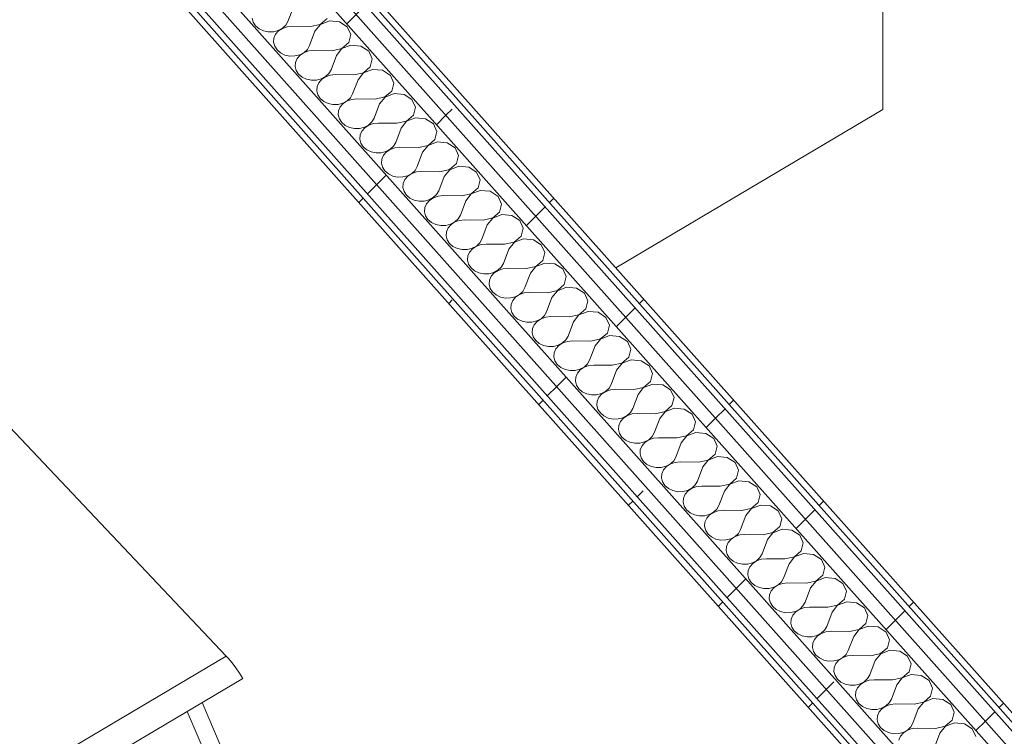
# Model space of a CAD drawing. Header units: millimetres. Extents: x -36631 to 27388, y -24993 to 6945.
# Tile 114 of 256: x -3404 to -2455, y -15542 to -14851. Entities that reach past the tile are written whole.
import ezdxf

# ---------------------------------------------------------------- set-up
doc = ezdxf.new("R2010")
doc.units = ezdxf.units.MM
doc.header["$MEASUREMENT"] = 0
doc.linetypes.add('Wipeout_Contour', pattern=[1000, 0, -1000])
doc.layers.add('Nuevo_08_E_Envans secs', color=7, linetype='Continuous')
doc.layers.add('Nuevo_09_EI_Mobiliari general', color=7, linetype='Continuous')
for name, color, linetype, lineweight in [('Nuevo_08_E_Envans secs_Pluma_Nº__1', 7, 'Continuous', 5), ('Nuevo_08_E_Envans secs_Pluma_Nº__47', 7, 'Continuous', 20), ('Nuevo_09_EI_Mobiliari general_Pluma_Nº__1', 7, 'Continuous', 5)]:
    doc.layers.add(name, color=color, linetype=linetype, lineweight=lineweight)
for name, color, linetype, lineweight, true_color in [('Nuevo_08_E_Envans secs_Pluma_Nº__102', 7, 'Continuous', 5, 0xcccccc), ('Nuevo_08_E_Envans secs_Pluma_Nº__171', 171, 'Continuous', 13, 0xaaaaff), ('Nuevo_08_E_Envans secs_Pluma_Nº__177', 7, 'Continuous', 15, 0xf7e046)]:
    doc.layers.add(name, color=color, linetype=linetype, lineweight=lineweight, true_color=true_color)
pattern_1 = [(45, (0, 0), (-183.8478, 183.8478), [195, -65]), (45, (7e-14, 183.85), (-183.8478, 183.8478), [195, -65])]

# ---------------------------------------------------------------- blocks, each defined once
blk = doc.blocks.new('*X284')
at = {"layer": 'Nuevo_08_E_Envans secs_Pluma_Nº__102', "color": 254, "linetype": 'Continuous', "lineweight": 5, "true_color": 0xcccccc}
for p, q in [((-3140.48, -14839.33), (-3145.71, -14853.08)), ((-3180.24, -14849.89), (-3179.21, -14853.78)), ((-3179.21, -14853.78), (-3176.92, -14857.28)), ((-3147.78, -14856.68), (-3145.71, -14853.08)), ((-3123.87, -14857.97), (-3114.53, -14855.94)), ((-3114.44, -14856.04), (-3119.71, -14862.63)), ((-3114.53, -14855.94), (-3107.89, -14850.22)), ((-3105.7, -14852.68), (-3114.44, -14856.04)), ((-3096.1, -14853.57), (-3105.7, -14852.68)), ((-3088.5, -14858.43), (-3096.1, -14853.57)), ((-3176.92, -14857.28), (-3173.54, -14860.15)), ((-3173.54, -14860.15), (-3169.32, -14862.15)), ((-3169.32, -14862.15), (-3164.6, -14863.14)), ((-3164.6, -14863.14), (-3159.72, -14863.03)), ((-3159.72, -14863.03), (-3155.06, -14861.85)), ((-3157.53, -14865.49), (-3159.16, -14869.24)), ((-3154.7, -14862.26), (-3157.53, -14865.49)), ((-3155.06, -14861.85), (-3150.98, -14859.68)), ((-3150.89, -14859.77), (-3154.7, -14862.26)), ((-3150.98, -14859.68), (-3147.78, -14856.68)), ((-3146.4, -14858.23), (-3150.89, -14859.77)), ((-3141.55, -14857.74), (-3146.4, -14858.23)), ((-3123.87, -14857.97), (-3141.55, -14857.74)), ((-3119.71, -14862.63), (-3124.94, -14876.39)), ((-3085.18, -14865.82), (-3088.5, -14858.43)), ((-3087.13, -14873.53), (-3085.18, -14865.82)), ((-3159.16, -14869.24), (-3159.48, -14873.2)), ((-3159.48, -14873.2), (-3158.45, -14877.08)), ((-3093.76, -14879.25), (-3087.13, -14873.53)), ((-3158.45, -14877.08), (-3156.16, -14880.59)), ((-3156.16, -14880.59), (-3152.77, -14883.45)), ((-3152.77, -14883.45), (-3148.56, -14885.46)), ((-3134.3, -14885.16), (-3130.21, -14882.99)), ((-3130.13, -14883.08), (-3133.94, -14885.56)), ((-3130.21, -14882.99), (-3127.01, -14879.99)), ((-3125.63, -14881.54), (-3130.13, -14883.08)), ((-3127.01, -14879.99), (-3124.94, -14876.39)), ((-3120.79, -14881.05), (-3125.63, -14881.54)), ((-3103.1, -14881.28), (-3120.79, -14881.05)), ((-3103.1, -14881.28), (-3093.76, -14879.25)), ((-3093.68, -14879.34), (-3098.95, -14885.94)), ((-3084.94, -14875.99), (-3093.68, -14879.34)), ((-3075.33, -14876.87), (-3084.94, -14875.99)), ((-3067.73, -14881.74), (-3075.33, -14876.87)), ((-3064.41, -14889.13), (-3067.73, -14881.74)), ((-3148.56, -14885.46), (-3143.83, -14886.44)), ((-3143.83, -14886.44), (-3138.96, -14886.34)), ((-3138.96, -14886.34), (-3134.3, -14885.16)), ((-3138.4, -14892.55), (-3138.71, -14896.51)), ((-3136.76, -14888.8), (-3138.4, -14892.55)), ((-3133.94, -14885.56), (-3136.76, -14888.8)), ((-3098.95, -14885.94), (-3104.18, -14899.7)), ((-3066.36, -14896.84), (-3064.41, -14889.13)), ((-3138.71, -14896.51), (-3137.68, -14900.39)), ((-3137.68, -14900.39), (-3135.39, -14903.9)), ((-3135.39, -14903.9), (-3132.01, -14906.76)), ((-3109.45, -14906.29), (-3106.25, -14903.29)), ((-3106.25, -14903.29), (-3104.18, -14899.7)), ((-3082.34, -14904.59), (-3073, -14902.56)), ((-3072.91, -14902.65), (-3078.19, -14909.25)), ((-3073, -14902.56), (-3066.36, -14896.84)), ((-3064.17, -14899.3), (-3072.91, -14902.65)), ((-3054.57, -14900.18), (-3064.17, -14899.3)), ((-3046.97, -14905.05), (-3054.57, -14900.18)), ((-3132.01, -14906.76), (-3127.8, -14908.76)), ((-3127.8, -14908.76), (-3123.07, -14909.75)), ((-3123.07, -14909.75), (-3118.19, -14909.65)), ((-3118.19, -14909.65), (-3113.53, -14908.47)), ((-3116, -14912.11), (-3117.63, -14915.85)), ((-3113.17, -14908.87), (-3116, -14912.11)), ((-3113.53, -14908.47), (-3109.45, -14906.29)), ((-3109.36, -14906.39), (-3113.17, -14908.87)), ((-3104.87, -14904.84), (-3109.36, -14906.39)), ((-3100.02, -14904.36), (-3104.87, -14904.84)), ((-3082.34, -14904.59), (-3100.02, -14904.36)), ((-3078.19, -14909.25), (-3083.41, -14923)), ((-3043.65, -14912.44), (-3046.97, -14905.05)), ((-3045.6, -14920.14), (-3043.65, -14912.44)), ((-3117.63, -14915.85), (-3117.95, -14919.82)), ((-3117.95, -14919.82), (-3116.92, -14923.7)), ((-3085.48, -14926.6), (-3083.41, -14923)), ((-3052.23, -14925.87), (-3045.6, -14920.14)), ((-3043.41, -14922.6), (-3052.15, -14925.96)), ((-3033.8, -14923.49), (-3043.41, -14922.6)), ((-3116.92, -14923.7), (-3114.63, -14927.21)), ((-3114.63, -14927.21), (-3111.25, -14930.07)), ((-3111.25, -14930.07), (-3107.03, -14932.07)), ((-3107.03, -14932.07), (-3102.3, -14933.06)), ((-3097.43, -14932.96), (-3092.77, -14931.77)), ((-3092.41, -14932.18), (-3095.23, -14935.42)), ((-3092.77, -14931.77), (-3088.68, -14929.6)), ((-3088.6, -14929.7), (-3092.41, -14932.18)), ((-3088.68, -14929.6), (-3085.48, -14926.6)), ((-3084.1, -14928.15), (-3088.6, -14929.7)), ((-3079.26, -14927.67), (-3084.1, -14928.15)), ((-3061.57, -14927.9), (-3079.26, -14927.67)), ((-3061.57, -14927.9), (-3052.23, -14925.87)), ((-3052.15, -14925.96), (-3057.42, -14932.56)), ((-3026.21, -14928.35), (-3033.8, -14923.49)), ((-3022.89, -14935.74), (-3026.21, -14928.35)), ((-3102.3, -14933.06), (-3097.43, -14932.96)), ((-3096.87, -14939.16), (-3097.18, -14943.13)), ((-3095.23, -14935.42), (-3096.87, -14939.16)), ((-3057.42, -14932.56), (-3062.65, -14946.31)), ((-3024.83, -14943.45), (-3022.89, -14935.74)), ((-3097.18, -14943.13), (-3096.16, -14947.01)), ((-3096.16, -14947.01), (-3093.86, -14950.51)), ((-3093.86, -14950.51), (-3090.48, -14953.38)), ((-3067.92, -14952.91), (-3064.72, -14949.91)), ((-3063.34, -14951.46), (-3067.83, -14953)), ((-3064.72, -14949.91), (-3062.65, -14946.31)), ((-3058.49, -14950.97), (-3063.34, -14951.46)), ((-3040.81, -14951.2), (-3058.49, -14950.97)), ((-3040.81, -14951.2), (-3031.47, -14949.17)), ((-3031.39, -14949.27), (-3036.66, -14955.86)), ((-3031.47, -14949.17), (-3024.83, -14943.45)), ((-3022.64, -14945.91), (-3031.39, -14949.27)), ((-3013.04, -14946.8), (-3022.64, -14945.91)), ((-3005.44, -14951.66), (-3013.04, -14946.8)), ((-3090.48, -14953.38), (-3086.27, -14955.38)), ((-3086.27, -14955.38), (-3081.54, -14956.37)), ((-3081.54, -14956.37), (-3076.66, -14956.27)), ((-3076.66, -14956.27), (-3072, -14955.08)), ((-3074.47, -14958.73), (-3076.1, -14962.47)), ((-3071.64, -14955.49), (-3074.47, -14958.73)), ((-3072, -14955.08), (-3067.92, -14952.91)), ((-3067.83, -14953), (-3071.64, -14955.49)), ((-3036.66, -14955.86), (-3041.88, -14969.62)), ((-3002.12, -14959.05), (-3005.44, -14951.66)), ((-3004.07, -14966.76), (-3002.12, -14959.05)), ((-3076.1, -14962.47), (-3076.42, -14966.43)), ((-3076.42, -14966.43), (-3075.39, -14970.32)), ((-3075.39, -14970.32), (-3073.1, -14973.82)), ((-3043.95, -14973.22), (-3041.88, -14969.62)), ((-3010.71, -14972.48), (-3004.07, -14966.76)), ((-3001.88, -14969.22), (-3010.62, -14972.58)), ((-2992.27, -14970.11), (-3001.88, -14969.22)), ((-2984.68, -14974.97), (-2992.27, -14970.11)), ((-3073.1, -14973.82), (-3069.72, -14976.69)), ((-3069.72, -14976.69), (-3065.5, -14978.69)), ((-3065.5, -14978.69), (-3060.78, -14979.67)), ((-3060.78, -14979.67), (-3055.9, -14979.57)), ((-3055.9, -14979.57), (-3051.24, -14978.39)), ((-3050.88, -14978.8), (-3053.71, -14982.03)), ((-3051.24, -14978.39), (-3047.15, -14976.22)), ((-3047.07, -14976.31), (-3050.88, -14978.8)), ((-3047.15, -14976.22), (-3043.95, -14973.22)), ((-3042.57, -14974.77), (-3047.07, -14976.31)), ((-3037.73, -14974.28), (-3042.57, -14974.77)), ((-3020.05, -14974.51), (-3037.73, -14974.28)), ((-3015.89, -14979.17), (-3021.12, -14992.93)), ((-3020.05, -14974.51), (-3010.71, -14972.48)), ((-3010.62, -14972.58), (-3015.89, -14979.17)), ((-2981.36, -14982.36), (-2984.68, -14974.97)), ((-3055.34, -14985.78), (-3055.65, -14989.74)), ((-3053.71, -14982.03), (-3055.34, -14985.78)), ((-2983.31, -14990.07), (-2981.36, -14982.36)), ((-3055.65, -14989.74), (-3054.63, -14993.62)), ((-3054.63, -14993.62), (-3052.33, -14997.13)), ((-3052.33, -14997.13), (-3048.95, -14999.99)), ((-3026.39, -14999.52), (-3023.19, -14996.52)), ((-3021.81, -14998.07), (-3026.31, -14999.62)), ((-3023.19, -14996.52), (-3021.12, -14992.93)), ((-3016.97, -14997.59), (-3021.81, -14998.07)), ((-2999.28, -14997.82), (-3016.97, -14997.59)), ((-2999.28, -14997.82), (-2989.94, -14995.79)), ((-2989.86, -14995.88), (-2995.13, -15002.48)), ((-2989.94, -14995.79), (-2983.31, -14990.07)), ((-2981.11, -14992.53), (-2989.86, -14995.88)), ((-2971.51, -14993.41), (-2981.11, -14992.53)), ((-2963.91, -14998.28), (-2971.51, -14993.41)), ((-2960.59, -15005.67), (-2963.91, -14998.28)), ((-3048.95, -14999.99), (-3044.74, -15001.99)), ((-3044.74, -15001.99), (-3040.01, -15002.98)), ((-3040.01, -15002.98), (-3035.13, -15002.88)), ((-3035.13, -15002.88), (-3030.47, -15001.7)), ((-3032.94, -15005.34), (-3034.57, -15009.08)), ((-3030.11, -15002.1), (-3032.94, -15005.34)), ((-3030.47, -15001.7), (-3026.39, -14999.52)), ((-3026.31, -14999.62), (-3030.11, -15002.1)), ((-2995.13, -15002.48), (-3000.35, -15016.24)), ((-2962.54, -15013.37), (-2960.59, -15005.67)), ((-3034.57, -15009.08), (-3034.89, -15013.05)), ((-3034.89, -15013.05), (-3033.86, -15016.93)), ((-3033.86, -15016.93), (-3031.57, -15020.44)), ((-3002.43, -15019.83), (-3000.35, -15016.24)), ((-2969.18, -15019.1), (-2962.54, -15013.37)), ((-2960.35, -15015.84), (-2969.09, -15019.19)), ((-2950.74, -15016.72), (-2960.35, -15015.84)), ((-2943.15, -15021.59), (-2950.74, -15016.72)), ((-3031.57, -15020.44), (-3028.19, -15023.3)), ((-3028.19, -15023.3), (-3023.97, -15025.3)), ((-3023.97, -15025.3), (-3019.25, -15026.29)), ((-3019.25, -15026.29), (-3014.37, -15026.19)), ((-3014.37, -15026.19), (-3009.71, -15025.01)), ((-3009.35, -15025.41), (-3012.18, -15028.65)), ((-3009.71, -15025.01), (-3005.63, -15022.83)), ((-3005.54, -15022.93), (-3009.35, -15025.41)), ((-3005.63, -15022.83), (-3002.43, -15019.83)), ((-3001.04, -15021.38), (-3005.54, -15022.93)), ((-2996.2, -15020.9), (-3001.04, -15021.38)), ((-2978.52, -15021.13), (-2996.2, -15020.9)), ((-2974.36, -15025.79), (-2979.59, -15039.54)), ((-2978.52, -15021.13), (-2969.18, -15019.1)), ((-2969.09, -15019.19), (-2974.36, -15025.79)), ((-2939.83, -15028.98), (-2943.15, -15021.59)), ((-3013.81, -15032.39), (-3014.13, -15036.36)), ((-3014.13, -15036.36), (-3013.1, -15040.24)), ((-3012.18, -15028.65), (-3013.81, -15032.39)), ((-2948.41, -15042.41), (-2941.78, -15036.68)), ((-2941.78, -15036.68), (-2939.83, -15028.98)), ((-3013.1, -15040.24), (-3010.81, -15043.75)), ((-3010.81, -15043.75), (-3007.42, -15046.61)), ((-2988.95, -15048.31), (-2984.86, -15046.14)), ((-2984.78, -15046.23), (-2988.58, -15048.72)), ((-2984.86, -15046.14), (-2981.66, -15043.14)), ((-2980.28, -15044.69), (-2984.78, -15046.23)), ((-2981.66, -15043.14), (-2979.59, -15039.54)), ((-2975.44, -15044.2), (-2980.28, -15044.69)), ((-2957.75, -15044.43), (-2975.44, -15044.2)), ((-2957.75, -15044.43), (-2948.41, -15042.41)), ((-2948.33, -15042.5), (-2953.6, -15049.1)), ((-2939.58, -15039.14), (-2948.33, -15042.5)), ((-2929.98, -15040.03), (-2939.58, -15039.14)), ((-2922.38, -15044.89), (-2929.98, -15040.03)), ((-2919.06, -15052.28), (-2922.38, -15044.89)), ((-3007.42, -15046.61), (-3003.21, -15048.61)), ((-3003.21, -15048.61), (-2998.48, -15049.6)), ((-2998.48, -15049.6), (-2993.6, -15049.5)), ((-2993.6, -15049.5), (-2988.95, -15048.31)), ((-2993.05, -15055.7), (-2993.36, -15059.66)), ((-2991.41, -15051.96), (-2993.05, -15055.7)), ((-2988.58, -15048.72), (-2991.41, -15051.96)), ((-2953.6, -15049.1), (-2958.83, -15062.85)), ((-2921.01, -15059.99), (-2919.06, -15052.28)), ((-2993.36, -15059.66), (-2992.33, -15063.55)), ((-2992.33, -15063.55), (-2990.04, -15067.05)), ((-2960.9, -15066.45), (-2958.83, -15062.85)), ((-2927.65, -15065.71), (-2921.01, -15059.99)), ((-2918.82, -15062.45), (-2927.56, -15065.81)), ((-2909.22, -15063.34), (-2918.82, -15062.45)), ((-2901.62, -15068.2), (-2909.22, -15063.34)), ((-2990.04, -15067.05), (-2986.66, -15069.92)), ((-2986.66, -15069.92), (-2982.44, -15071.92)), ((-2982.44, -15071.92), (-2977.72, -15072.91)), ((-2977.72, -15072.91), (-2972.84, -15072.8)), ((-2972.84, -15072.8), (-2968.18, -15071.62)), ((-2967.82, -15072.03), (-2970.65, -15075.26)), ((-2968.18, -15071.62), (-2964.1, -15069.45)), ((-2964.01, -15069.54), (-2967.82, -15072.03)), ((-2964.1, -15069.45), (-2960.9, -15066.45)), ((-2959.52, -15068), (-2964.01, -15069.54)), ((-2954.67, -15067.51), (-2959.52, -15068)), ((-2936.99, -15067.74), (-2954.67, -15067.51)), ((-2932.83, -15072.4), (-2938.06, -15086.16)), ((-2936.99, -15067.74), (-2927.65, -15065.71)), ((-2927.56, -15065.81), (-2932.83, -15072.4)), ((-2898.3, -15075.59), (-2901.62, -15068.2)), ((-2972.28, -15079.01), (-2972.6, -15082.97)), ((-2972.6, -15082.97), (-2971.57, -15086.86)), ((-2970.65, -15075.26), (-2972.28, -15079.01)), ((-2906.88, -15089.02), (-2900.25, -15083.3)), ((-2900.25, -15083.3), (-2898.3, -15075.59)), ((-2971.57, -15086.86), (-2969.28, -15090.36)), ((-2969.28, -15090.36), (-2965.89, -15093.22)), ((-2965.89, -15093.22), (-2961.68, -15095.23)), ((-2947.42, -15094.93), (-2943.33, -15092.76)), ((-2943.25, -15092.85), (-2947.06, -15095.34)), ((-2943.33, -15092.76), (-2940.13, -15089.76)), ((-2938.75, -15091.31), (-2943.25, -15092.85)), ((-2940.13, -15089.76), (-2938.06, -15086.16)), ((-2933.91, -15090.82), (-2938.75, -15091.31)), ((-2916.22, -15091.05), (-2933.91, -15090.82)), ((-2916.22, -15091.05), (-2906.88, -15089.02)), ((-2906.8, -15089.12), (-2912.07, -15095.71)), ((-2898.06, -15085.76), (-2906.8, -15089.12)), ((-2888.45, -15086.64), (-2898.06, -15085.76)), ((-2880.85, -15091.51), (-2888.45, -15086.64)), ((-2877.53, -15098.9), (-2880.85, -15091.51)), ((-2961.68, -15095.23), (-2956.95, -15096.21)), ((-2956.95, -15096.21), (-2952.08, -15096.11)), ((-2952.08, -15096.11), (-2947.42, -15094.93)), ((-2951.52, -15102.32), (-2951.83, -15106.28)), ((-2949.88, -15098.57), (-2951.52, -15102.32)), ((-2947.06, -15095.34), (-2949.88, -15098.57)), ((-2912.07, -15095.71), (-2917.3, -15109.47)), ((-2879.48, -15106.61), (-2877.53, -15098.9)), ((-2951.83, -15106.28), (-2950.8, -15110.16)), ((-2950.8, -15110.16), (-2948.51, -15113.67)), ((-2919.37, -15113.06), (-2917.3, -15109.47)), ((-2895.46, -15114.36), (-2886.12, -15112.33)), ((-2886.04, -15112.42), (-2891.31, -15119.02)), ((-2886.12, -15112.33), (-2879.48, -15106.61)), ((-2877.29, -15109.07), (-2886.04, -15112.42)), ((-2867.69, -15109.95), (-2877.29, -15109.07)), ((-2860.09, -15114.82), (-2867.69, -15109.95)), ((-2948.51, -15113.67), (-2945.13, -15116.53)), ((-2945.13, -15116.53), (-2940.92, -15118.53)), ((-2940.92, -15118.53), (-2936.19, -15119.52)), ((-2936.19, -15119.52), (-2931.31, -15119.42)), ((-2931.31, -15119.42), (-2926.65, -15118.24)), ((-2929.12, -15121.88), (-2930.75, -15125.62)), ((-2926.29, -15118.64), (-2929.12, -15121.88)), ((-2926.65, -15118.24), (-2922.57, -15116.06)), ((-2922.48, -15116.16), (-2926.29, -15118.64)), ((-2922.57, -15116.06), (-2919.37, -15113.06)), ((-2917.99, -15114.61), (-2922.48, -15116.16)), ((-2913.14, -15114.13), (-2917.99, -15114.61)), ((-2895.46, -15114.36), (-2913.14, -15114.13)), ((-2891.31, -15119.02), (-2896.53, -15132.77)), ((-2856.77, -15122.21), (-2860.09, -15114.82)), ((-2858.72, -15129.91), (-2856.77, -15122.21)), ((-2930.75, -15125.62), (-2931.07, -15129.59)), ((-2931.07, -15129.59), (-2930.04, -15133.47)), ((-2865.35, -15135.64), (-2858.72, -15129.91)), ((-2930.04, -15133.47), (-2927.75, -15136.98)), ((-2927.75, -15136.98), (-2924.37, -15139.84)), ((-2924.37, -15139.84), (-2920.15, -15141.84)), ((-2905.89, -15141.55), (-2901.8, -15139.37)), ((-2901.72, -15139.47), (-2905.53, -15141.95)), ((-2901.8, -15139.37), (-2898.6, -15136.37)), ((-2897.22, -15137.92), (-2901.72, -15139.47)), ((-2898.6, -15136.37), (-2896.53, -15132.77)), ((-2892.38, -15137.44), (-2897.22, -15137.92)), ((-2874.69, -15137.67), (-2892.38, -15137.44)), ((-2874.69, -15137.67), (-2865.35, -15135.64)), ((-2865.27, -15135.73), (-2870.54, -15142.33)), ((-2856.53, -15132.37), (-2865.27, -15135.73)), ((-2846.92, -15133.26), (-2856.53, -15132.37)), ((-2839.33, -15138.12), (-2846.92, -15133.26)), ((-2836.01, -15145.51), (-2839.33, -15138.12)), ((-2920.15, -15141.84), (-2915.43, -15142.83)), ((-2915.43, -15142.83), (-2910.55, -15142.73)), ((-2910.55, -15142.73), (-2905.89, -15141.55)), ((-2909.99, -15148.93), (-2910.3, -15152.9)), ((-2908.35, -15145.19), (-2909.99, -15148.93)), ((-2905.53, -15141.95), (-2908.35, -15145.19)), ((-2870.54, -15142.33), (-2875.77, -15156.08)), ((-2837.95, -15153.22), (-2836.01, -15145.51)), ((-2910.3, -15152.9), (-2909.28, -15156.78)), ((-2909.28, -15156.78), (-2906.98, -15160.28)), ((-2881.04, -15162.68), (-2877.84, -15159.68)), ((-2877.84, -15159.68), (-2875.77, -15156.08)), ((-2853.93, -15160.97), (-2844.59, -15158.94)), ((-2844.51, -15159.04), (-2849.78, -15165.64)), ((-2844.59, -15158.94), (-2837.95, -15153.22)), ((-2835.76, -15155.68), (-2844.51, -15159.04)), ((-2826.16, -15156.57), (-2835.76, -15155.68)), ((-2818.56, -15161.43), (-2826.16, -15156.57)), ((-2906.98, -15160.28), (-2903.6, -15163.15)), ((-2903.6, -15163.15), (-2899.39, -15165.15)), ((-2899.39, -15165.15), (-2894.66, -15166.14)), ((-2894.66, -15166.14), (-2889.78, -15166.04)), ((-2889.78, -15166.04), (-2885.12, -15164.85)), ((-2887.59, -15168.5), (-2889.22, -15172.24)), ((-2884.76, -15165.26), (-2887.59, -15168.5)), ((-2885.12, -15164.85), (-2881.04, -15162.68)), ((-2880.95, -15162.77), (-2884.76, -15165.26)), ((-2876.46, -15161.23), (-2880.95, -15162.77)), ((-2871.61, -15160.74), (-2876.46, -15161.23)), ((-2853.93, -15160.97), (-2871.61, -15160.74)), ((-2849.78, -15165.64), (-2855, -15179.39)), ((-2815.24, -15168.82), (-2818.56, -15161.43)), ((-2817.19, -15176.53), (-2815.24, -15168.82)), ((-2889.22, -15172.24), (-2889.54, -15176.2)), ((-2889.54, -15176.2), (-2888.51, -15180.09)), ((-2823.83, -15182.25), (-2817.19, -15176.53)), ((-2815, -15178.99), (-2823.74, -15182.35)), ((-2805.39, -15179.88), (-2815, -15178.99)), ((-2888.51, -15180.09), (-2886.22, -15183.59)), ((-2886.22, -15183.59), (-2882.84, -15186.46)), ((-2882.84, -15186.46), (-2878.62, -15188.46)), ((-2878.62, -15188.46), (-2873.9, -15189.44)), ((-2869.02, -15189.34), (-2864.36, -15188.16)), ((-2864, -15188.57), (-2866.83, -15191.8)), ((-2864.36, -15188.16), (-2860.27, -15185.99)), ((-2860.19, -15186.08), (-2864, -15188.57)), ((-2860.27, -15185.99), (-2857.07, -15182.99)), ((-2855.69, -15184.54), (-2860.19, -15186.08)), ((-2857.07, -15182.99), (-2855, -15179.39)), ((-2850.85, -15184.05), (-2855.69, -15184.54)), ((-2833.17, -15184.28), (-2850.85, -15184.05)), ((-2833.17, -15184.28), (-2823.83, -15182.25)), ((-2823.74, -15182.35), (-2829.01, -15188.94)), ((-2797.8, -15184.74), (-2805.39, -15179.88)), ((-2794.48, -15192.13), (-2797.8, -15184.74)), ((-2873.9, -15189.44), (-2869.02, -15189.34)), ((-2868.46, -15195.55), (-2868.77, -15199.51)), ((-2866.83, -15191.8), (-2868.46, -15195.55)), ((-2829.01, -15188.94), (-2834.24, -15202.7)), ((-2796.43, -15199.84), (-2794.48, -15192.13)), ((-2868.77, -15199.51), (-2867.75, -15203.39)), ((-2867.75, -15203.39), (-2865.45, -15206.9)), ((-2865.45, -15206.9), (-2862.07, -15209.76)), ((-2839.51, -15209.29), (-2836.31, -15206.3)), ((-2836.31, -15206.3), (-2834.24, -15202.7)), ((-2830.09, -15207.36), (-2834.93, -15207.84)), ((-2812.4, -15207.59), (-2830.09, -15207.36)), ((-2812.4, -15207.59), (-2803.06, -15205.56)), ((-2802.98, -15205.65), (-2808.25, -15212.25)), ((-2803.06, -15205.56), (-2796.43, -15199.84)), ((-2794.23, -15202.3), (-2802.98, -15205.65)), ((-2784.63, -15203.18), (-2794.23, -15202.3)), ((-2777.03, -15208.05), (-2784.63, -15203.18)), ((-2862.07, -15209.76), (-2857.86, -15211.76)), ((-2857.86, -15211.76), (-2853.13, -15212.75)), ((-2853.13, -15212.75), (-2848.25, -15212.65)), ((-2848.25, -15212.65), (-2843.59, -15211.47)), ((-2846.06, -15215.11), (-2847.7, -15218.85)), ((-2843.23, -15211.87), (-2846.06, -15215.11)), ((-2843.59, -15211.47), (-2839.51, -15209.29)), ((-2839.43, -15209.39), (-2843.23, -15211.87)), ((-2834.93, -15207.84), (-2839.43, -15209.39)), ((-2808.25, -15212.25), (-2813.47, -15226.01)), ((-2773.71, -15215.44), (-2777.03, -15208.05)), ((-2775.66, -15223.14), (-2773.71, -15215.44)), ((-2847.7, -15218.85), (-2848.01, -15222.82)), ((-2848.01, -15222.82), (-2846.98, -15226.7)), ((-2815.55, -15229.6), (-2813.47, -15226.01)), ((-2782.3, -15228.87), (-2775.66, -15223.14)), ((-2773.47, -15225.61), (-2782.21, -15228.96)), ((-2763.86, -15226.49), (-2773.47, -15225.61)), ((-2756.27, -15231.36), (-2763.86, -15226.49)), ((-2846.98, -15226.7), (-2844.69, -15230.21)), ((-2844.69, -15230.21), (-2841.31, -15233.07)), ((-2841.31, -15233.07), (-2837.09, -15235.07)), ((-2837.09, -15235.07), (-2832.37, -15236.06)), ((-2832.37, -15236.06), (-2827.49, -15235.96)), ((-2827.49, -15235.96), (-2822.83, -15234.78)), ((-2822.47, -15235.18), (-2825.3, -15238.42)), ((-2822.83, -15234.78), (-2818.75, -15232.6)), ((-2818.66, -15232.7), (-2822.47, -15235.18)), ((-2818.75, -15232.6), (-2815.55, -15229.6)), ((-2814.16, -15231.15), (-2818.66, -15232.7)), ((-2809.32, -15230.67), (-2814.16, -15231.15)), ((-2791.64, -15230.9), (-2809.32, -15230.67)), ((-2787.48, -15235.56), (-2792.71, -15249.31)), ((-2791.64, -15230.9), (-2782.3, -15228.87)), ((-2782.21, -15228.96), (-2787.48, -15235.56)), ((-2752.95, -15238.75), (-2756.27, -15231.36)), ((-2826.93, -15242.16), (-2827.25, -15246.13)), ((-2825.3, -15238.42), (-2826.93, -15242.16)), ((-2754.9, -15246.45), (-2752.95, -15238.75)), ((-2827.25, -15246.13), (-2826.22, -15250.01)), ((-2826.22, -15250.01), (-2823.93, -15253.52)), ((-2823.93, -15253.52), (-2820.54, -15256.38)), ((-2797.98, -15255.91), (-2794.78, -15252.91)), ((-2793.4, -15254.46), (-2797.9, -15256)), ((-2794.78, -15252.91), (-2792.71, -15249.31)), ((-2788.56, -15253.98), (-2793.4, -15254.46)), ((-2770.87, -15254.2), (-2788.56, -15253.98)), ((-2770.87, -15254.2), (-2761.53, -15252.18)), ((-2761.45, -15252.27), (-2766.72, -15258.87)), ((-2761.53, -15252.18), (-2754.9, -15246.45)), ((-2752.7, -15248.91), (-2761.45, -15252.27)), ((-2743.1, -15249.8), (-2752.7, -15248.91)), ((-2735.5, -15254.66), (-2743.1, -15249.8)), ((-2732.18, -15262.05), (-2735.5, -15254.66)), ((-2820.54, -15256.38), (-2816.33, -15258.38)), ((-2816.33, -15258.38), (-2811.6, -15259.37)), ((-2811.6, -15259.37), (-2806.72, -15259.27)), ((-2806.72, -15259.27), (-2802.07, -15258.08)), ((-2804.53, -15261.73), (-2806.17, -15265.47)), ((-2801.7, -15258.49), (-2804.53, -15261.73)), ((-2802.07, -15258.08), (-2797.98, -15255.91)), ((-2797.9, -15256), (-2801.7, -15258.49)), ((-2766.72, -15258.87), (-2771.95, -15272.62)), ((-2734.13, -15269.76), (-2732.18, -15262.05)), ((-2806.17, -15265.47), (-2806.48, -15269.43)), ((-2806.48, -15269.43), (-2805.45, -15273.32)), ((-2805.45, -15273.32), (-2803.16, -15276.82)), ((-2774.02, -15276.22), (-2771.95, -15272.62)), ((-2740.77, -15275.48), (-2734.13, -15269.76)), ((-2731.94, -15272.22), (-2740.68, -15275.58)), ((-2722.34, -15273.11), (-2731.94, -15272.22)), ((-2714.74, -15277.97), (-2722.34, -15273.11)), ((-2803.16, -15276.82), (-2799.78, -15279.69)), ((-2799.78, -15279.69), (-2795.56, -15281.69)), ((-2795.56, -15281.69), (-2790.84, -15282.68)), ((-2790.84, -15282.68), (-2785.96, -15282.57)), ((-2785.96, -15282.57), (-2781.3, -15281.39)), ((-2780.94, -15281.8), (-2783.77, -15285.04)), ((-2781.3, -15281.39), (-2777.22, -15279.22)), ((-2777.13, -15279.31), (-2780.94, -15281.8)), ((-2777.22, -15279.22), (-2774.02, -15276.22)), ((-2772.64, -15277.77), (-2777.13, -15279.31)), ((-2767.79, -15277.28), (-2772.64, -15277.77)), ((-2750.11, -15277.51), (-2767.79, -15277.28)), ((-2745.96, -15282.17), (-2751.18, -15295.93)), ((-2750.11, -15277.51), (-2740.77, -15275.48)), ((-2740.68, -15275.58), (-2745.96, -15282.17)), ((-2711.42, -15285.36), (-2714.74, -15277.97)), ((-2785.4, -15288.78), (-2785.72, -15292.74)), ((-2785.72, -15292.74), (-2784.69, -15296.63)), ((-2783.77, -15285.04), (-2785.4, -15288.78)), ((-2713.37, -15293.07), (-2711.42, -15285.36)), ((-2784.69, -15296.63), (-2782.4, -15300.13)), ((-2782.4, -15300.13), (-2779.02, -15302.99)), ((-2756.45, -15302.53), (-2753.25, -15299.53)), ((-2751.87, -15301.08), (-2756.37, -15302.62)), ((-2753.25, -15299.53), (-2751.18, -15295.93)), ((-2747.03, -15300.59), (-2751.87, -15301.08)), ((-2729.34, -15300.82), (-2747.03, -15300.59)), ((-2729.34, -15300.82), (-2720, -15298.79)), ((-2719.92, -15298.89), (-2725.19, -15305.48)), ((-2720, -15298.79), (-2713.37, -15293.07)), ((-2711.18, -15295.53), (-2719.92, -15298.89)), ((-2701.57, -15296.42), (-2711.18, -15295.53)), ((-2693.97, -15301.28), (-2701.57, -15296.42)), ((-2690.65, -15308.67), (-2693.97, -15301.28)), ((-2779.02, -15302.99), (-2774.8, -15305)), ((-2774.8, -15305), (-2770.07, -15305.98)), ((-2770.07, -15305.98), (-2765.2, -15305.88)), ((-2765.2, -15305.88), (-2760.54, -15304.7)), ((-2763, -15308.34), (-2764.64, -15312.09)), ((-2760.18, -15305.11), (-2763, -15308.34)), ((-2760.54, -15304.7), (-2756.45, -15302.53)), ((-2756.37, -15302.62), (-2760.18, -15305.11)), ((-2725.19, -15305.48), (-2730.42, -15319.24)), ((-2692.6, -15316.38), (-2690.65, -15308.67)), ((-2764.64, -15312.09), (-2764.95, -15316.05)), ((-2764.95, -15316.05), (-2763.92, -15319.93)), ((-2763.92, -15319.93), (-2761.63, -15323.44)), ((-2732.49, -15322.83), (-2730.42, -15319.24)), ((-2699.24, -15322.1), (-2692.6, -15316.38)), ((-2690.41, -15318.84), (-2699.16, -15322.19)), ((-2680.81, -15319.72), (-2690.41, -15318.84)), ((-2673.21, -15324.59), (-2680.81, -15319.72)), ((-2761.63, -15323.44), (-2758.25, -15326.3)), ((-2758.25, -15326.3), (-2754.04, -15328.3)), ((-2754.04, -15328.3), (-2749.31, -15329.29)), ((-2749.31, -15329.29), (-2744.43, -15329.19)), ((-2744.43, -15329.19), (-2739.77, -15328.01)), ((-2739.41, -15328.41), (-2742.24, -15331.65)), ((-2739.77, -15328.01), (-2735.69, -15325.83)), ((-2735.6, -15325.93), (-2739.41, -15328.41)), ((-2735.69, -15325.83), (-2732.49, -15322.83)), ((-2731.11, -15324.38), (-2735.6, -15325.93)), ((-2726.26, -15323.9), (-2731.11, -15324.38)), ((-2708.58, -15324.13), (-2726.26, -15323.9)), ((-2704.43, -15328.79), (-2709.65, -15342.54)), ((-2708.58, -15324.13), (-2699.24, -15322.1)), ((-2699.16, -15322.19), (-2704.43, -15328.79)), ((-2669.89, -15331.98), (-2673.21, -15324.59)), ((-2743.87, -15335.39), (-2744.19, -15339.36)), ((-2744.19, -15339.36), (-2743.16, -15343.24)), ((-2742.24, -15331.65), (-2743.87, -15335.39)), ((-2678.47, -15345.41), (-2671.84, -15339.68)), ((-2671.84, -15339.68), (-2669.89, -15331.98)), ((-2743.16, -15343.24), (-2740.87, -15346.75)), ((-2740.87, -15346.75), (-2737.49, -15349.61)), ((-2737.49, -15349.61), (-2733.27, -15351.61)), ((-2719.01, -15351.32), (-2714.92, -15349.14)), ((-2714.84, -15349.24), (-2718.65, -15351.72)), ((-2714.92, -15349.14), (-2711.72, -15346.14)), ((-2710.34, -15347.69), (-2714.84, -15349.24)), ((-2711.72, -15346.14), (-2709.65, -15342.54)), ((-2705.5, -15347.21), (-2710.34, -15347.69)), ((-2687.81, -15347.44), (-2705.5, -15347.21)), ((-2687.81, -15347.44), (-2678.47, -15345.41)), ((-2678.39, -15345.5), (-2683.66, -15352.1)), ((-2669.65, -15342.14), (-2678.39, -15345.5)), ((-2660.04, -15343.03), (-2669.65, -15342.14)), ((-2652.45, -15347.9), (-2660.04, -15343.03)), ((-2649.13, -15355.28), (-2652.45, -15347.9)), ((-2733.27, -15351.61), (-2728.55, -15352.6)), ((-2728.55, -15352.6), (-2723.67, -15352.5)), ((-2723.67, -15352.5), (-2719.01, -15351.32)), ((-2723.11, -15358.7), (-2723.42, -15362.67)), ((-2721.47, -15354.96), (-2723.11, -15358.7)), ((-2718.65, -15351.72), (-2721.47, -15354.96)), ((-2683.66, -15352.1), (-2688.89, -15365.85)), ((-2651.07, -15362.99), (-2649.13, -15355.28)), ((-2723.42, -15362.67), (-2722.4, -15366.55)), ((-2722.4, -15366.55), (-2720.1, -15370.06)), ((-2690.96, -15369.45), (-2688.89, -15365.85)), ((-2667.05, -15370.74), (-2657.71, -15368.71)), ((-2657.63, -15368.81), (-2662.9, -15375.41)), ((-2657.71, -15368.71), (-2651.07, -15362.99)), ((-2648.88, -15365.45), (-2657.63, -15368.81)), ((-2639.28, -15366.34), (-2648.88, -15365.45)), ((-2631.68, -15371.2), (-2639.28, -15366.34)), ((-2720.1, -15370.06), (-2716.72, -15372.92)), ((-2716.72, -15372.92), (-2712.51, -15374.92)), ((-2712.51, -15374.92), (-2707.78, -15375.91)), ((-2707.78, -15375.91), (-2702.9, -15375.81)), ((-2702.9, -15375.81), (-2698.24, -15374.62)), ((-2700.71, -15378.27), (-2702.34, -15382.01)), ((-2697.88, -15375.03), (-2700.71, -15378.27)), ((-2698.24, -15374.62), (-2694.16, -15372.45)), ((-2694.07, -15372.54), (-2697.88, -15375.03)), ((-2694.16, -15372.45), (-2690.96, -15369.45)), ((-2689.58, -15371), (-2694.07, -15372.54)), ((-2684.73, -15370.51), (-2689.58, -15371)), ((-2667.05, -15370.74), (-2684.73, -15370.51)), ((-2662.9, -15375.41), (-2668.12, -15389.16)), ((-2628.36, -15378.59), (-2631.68, -15371.2)), ((-2702.34, -15382.01), (-2702.66, -15385.97)), ((-2702.66, -15385.97), (-2701.63, -15389.86)), ((-2636.95, -15392.02), (-2630.31, -15386.3)), ((-2630.31, -15386.3), (-2628.36, -15378.59)), ((-2701.63, -15389.86), (-2699.34, -15393.36)), ((-2699.34, -15393.36), (-2695.96, -15396.23)), ((-2695.96, -15396.23), (-2691.74, -15398.23)), ((-2677.48, -15397.93), (-2673.39, -15395.76)), ((-2673.31, -15395.85), (-2677.12, -15398.34)), ((-2673.39, -15395.76), (-2670.19, -15392.76)), ((-2668.81, -15394.31), (-2673.31, -15395.85)), ((-2670.19, -15392.76), (-2668.12, -15389.16)), ((-2663.97, -15393.82), (-2668.81, -15394.31)), ((-2646.29, -15394.05), (-2663.97, -15393.82)), ((-2646.29, -15394.05), (-2636.95, -15392.02)), ((-2636.86, -15392.12), (-2642.13, -15398.71)), ((-2628.12, -15388.76), (-2636.86, -15392.12)), ((-2618.51, -15389.65), (-2628.12, -15388.76)), ((-2610.92, -15394.51), (-2618.51, -15389.65)), ((-2607.6, -15401.9), (-2610.92, -15394.51)), ((-2691.74, -15398.23), (-2687.02, -15399.21)), ((-2687.02, -15399.21), (-2682.14, -15399.11)), ((-2682.14, -15399.11), (-2677.48, -15397.93)), ((-2681.58, -15405.32), (-2681.89, -15409.28)), ((-2679.95, -15401.57), (-2681.58, -15405.32)), ((-2677.12, -15398.34), (-2679.95, -15401.57)), ((-2642.13, -15398.71), (-2647.36, -15412.47)), ((-2609.55, -15409.61), (-2607.6, -15401.9)), ((-2681.89, -15409.28), (-2680.87, -15413.16)), ((-2680.87, -15413.16), (-2678.58, -15416.67)), ((-2652.63, -15419.06), (-2649.43, -15416.07)), ((-2649.43, -15416.07), (-2647.36, -15412.47)), ((-2625.52, -15417.36), (-2616.18, -15415.33)), ((-2616.1, -15415.42), (-2621.37, -15422.02)), ((-2616.18, -15415.33), (-2609.55, -15409.61)), ((-2607.35, -15412.07), (-2616.1, -15415.42)), ((-2597.75, -15412.95), (-2607.35, -15412.07)), ((-2590.15, -15417.82), (-2597.75, -15412.95)), ((-2678.58, -15416.67), (-2675.19, -15419.53)), ((-2675.19, -15419.53), (-2670.98, -15421.53)), ((-2670.98, -15421.53), (-2666.25, -15422.52)), ((-2666.25, -15422.52), (-2661.37, -15422.42)), ((-2661.37, -15422.42), (-2656.71, -15421.24)), ((-2659.18, -15424.88), (-2660.82, -15428.63)), ((-2656.35, -15421.64), (-2659.18, -15424.88)), ((-2656.71, -15421.24), (-2652.63, -15419.06)), ((-2652.55, -15419.16), (-2656.35, -15421.64)), ((-2648.05, -15417.61), (-2652.55, -15419.16)), ((-2643.21, -15417.13), (-2648.05, -15417.61)), ((-2625.52, -15417.36), (-2643.21, -15417.13)), ((-2621.37, -15422.02), (-2626.59, -15435.78)), ((-2586.83, -15425.21), (-2590.15, -15417.82)), ((-2588.78, -15432.92), (-2586.83, -15425.21)), ((-2660.82, -15428.63), (-2661.13, -15432.59)), ((-2661.13, -15432.59), (-2660.1, -15436.47)), ((-2595.42, -15438.64), (-2588.78, -15432.92)), ((-2660.1, -15436.47), (-2657.81, -15439.98)), ((-2657.81, -15439.98), (-2654.43, -15442.84)), ((-2654.43, -15442.84), (-2650.21, -15444.84)), ((-2640.61, -15445.73), (-2635.95, -15444.55)), ((-2635.95, -15444.55), (-2631.87, -15442.37)), ((-2631.78, -15442.47), (-2635.59, -15444.95)), ((-2631.87, -15442.37), (-2628.67, -15439.37)), ((-2627.29, -15440.92), (-2631.78, -15442.47)), ((-2628.67, -15439.37), (-2626.59, -15435.78)), ((-2622.44, -15440.44), (-2627.29, -15440.92)), ((-2604.76, -15440.67), (-2622.44, -15440.44)), ((-2604.76, -15440.67), (-2595.42, -15438.64)), ((-2595.33, -15438.73), (-2600.6, -15445.33)), ((-2586.59, -15435.38), (-2595.33, -15438.73)), ((-2576.98, -15436.26), (-2586.59, -15435.38)), ((-2569.39, -15441.13), (-2576.98, -15436.26)), ((-2566.07, -15448.52), (-2569.39, -15441.13)), ((-2650.21, -15444.84), (-2645.49, -15445.83)), ((-2645.49, -15445.83), (-2640.61, -15445.73)), ((-2640.05, -15451.93), (-2640.37, -15455.9)), ((-2638.42, -15448.19), (-2640.05, -15451.93)), ((-2635.59, -15444.95), (-2638.42, -15448.19)), ((-2600.6, -15445.33), (-2605.83, -15459.08)), ((-2568.02, -15456.22), (-2566.07, -15448.52)), ((-2640.37, -15455.9), (-2639.34, -15459.78)), ((-2639.34, -15459.78), (-2637.05, -15463.29)), ((-2637.05, -15463.29), (-2633.66, -15466.15)), ((-2611.1, -15465.68), (-2607.9, -15462.68)), ((-2607.9, -15462.68), (-2605.83, -15459.08)), ((-2601.68, -15463.75), (-2606.52, -15464.23)), ((-2583.99, -15463.97), (-2601.68, -15463.75)), ((-2583.99, -15463.97), (-2574.65, -15461.95)), ((-2574.57, -15462.04), (-2579.84, -15468.64)), ((-2574.65, -15461.95), (-2568.02, -15456.22)), ((-2565.82, -15458.68), (-2574.57, -15462.04)), ((-2556.22, -15459.57), (-2565.82, -15458.68)), ((-2548.62, -15464.43), (-2556.22, -15459.57)), ((-2633.66, -15466.15), (-2629.45, -15468.15)), ((-2629.45, -15468.15), (-2624.72, -15469.14)), ((-2624.72, -15469.14), (-2619.84, -15469.04)), ((-2619.84, -15469.04), (-2615.19, -15467.85)), ((-2617.65, -15471.5), (-2619.29, -15475.24)), ((-2614.82, -15468.26), (-2617.65, -15471.5)), ((-2615.19, -15467.85), (-2611.1, -15465.68)), ((-2611.02, -15465.77), (-2614.82, -15468.26)), ((-2606.52, -15464.23), (-2611.02, -15465.77)), ((-2579.84, -15468.64), (-2585.07, -15482.39)), ((-2545.3, -15471.82), (-2548.62, -15464.43)), ((-2547.25, -15479.53), (-2545.3, -15471.82)), ((-2619.29, -15475.24), (-2619.6, -15479.2)), ((-2619.6, -15479.2), (-2618.57, -15483.09)), ((-2587.14, -15485.99), (-2585.07, -15482.39)), ((-2553.89, -15485.25), (-2547.25, -15479.53)), ((-2545.06, -15481.99), (-2553.8, -15485.35)), ((-2535.46, -15482.88), (-2545.06, -15481.99)), ((-2618.57, -15483.09), (-2616.28, -15486.59)), ((-2616.28, -15486.59), (-2612.9, -15489.46)), ((-2612.9, -15489.46), (-2608.69, -15491.46)), ((-2608.69, -15491.46), (-2603.96, -15492.45)), ((-2599.08, -15492.34), (-2594.42, -15491.16)), ((-2594.06, -15491.57), (-2596.89, -15494.81)), ((-2594.42, -15491.16), (-2590.34, -15488.99)), ((-2590.25, -15489.08), (-2594.06, -15491.57)), ((-2590.34, -15488.99), (-2587.14, -15485.99)), ((-2585.76, -15487.54), (-2590.25, -15489.08)), ((-2580.91, -15487.05), (-2585.76, -15487.54)), ((-2563.23, -15487.28), (-2580.91, -15487.05)), ((-2559.08, -15491.94), (-2564.3, -15505.7)), ((-2563.23, -15487.28), (-2553.89, -15485.25)), ((-2553.8, -15485.35), (-2559.08, -15491.94)), ((-2527.86, -15487.74), (-2535.46, -15482.88)), ((-2524.54, -15495.13), (-2527.86, -15487.74)), ((-2603.96, -15492.45), (-2599.08, -15492.34)), ((-2598.52, -15498.55), (-2598.84, -15502.51)), ((-2596.89, -15494.81), (-2598.52, -15498.55)), ((-2526.49, -15502.84), (-2524.54, -15495.13)), ((-2598.84, -15502.51), (-2597.81, -15506.4)), ((-2597.81, -15506.4), (-2595.52, -15509.9)), ((-2595.52, -15509.9), (-2592.14, -15512.76)), ((-2569.57, -15512.3), (-2566.37, -15509.3)), ((-2564.99, -15510.85), (-2569.49, -15512.39)), ((-2566.37, -15509.3), (-2564.3, -15505.7)), ((-2560.15, -15510.36), (-2564.99, -15510.85)), ((-2542.46, -15510.59), (-2560.15, -15510.36)), ((-2542.46, -15510.59), (-2533.12, -15508.56)), ((-2533.04, -15508.66), (-2538.31, -15515.25)), ((-2533.12, -15508.56), (-2526.49, -15502.84)), ((-2524.3, -15505.3), (-2533.04, -15508.66)), ((-2514.69, -15506.19), (-2524.3, -15505.3)), ((-2507.09, -15511.05), (-2514.69, -15506.19)), ((-2503.77, -15518.44), (-2507.09, -15511.05)), ((-2592.14, -15512.76), (-2587.92, -15514.77)), ((-2587.92, -15514.77), (-2583.19, -15515.75)), ((-2583.19, -15515.75), (-2578.32, -15515.65)), ((-2578.32, -15515.65), (-2573.66, -15514.47)), ((-2576.12, -15518.11), (-2577.76, -15521.86)), ((-2573.3, -15514.88), (-2576.12, -15518.11)), ((-2573.66, -15514.47), (-2569.57, -15512.3)), ((-2569.49, -15512.39), (-2573.3, -15514.88)), ((-2538.31, -15515.25), (-2543.54, -15529.01)), ((-2505.72, -15526.15), (-2503.77, -15518.44)), ((-2577.76, -15521.86), (-2578.07, -15525.82)), ((-2578.07, -15525.82), (-2577.05, -15529.7)), ((-2577.05, -15529.7), (-2574.75, -15533.21)), ((-2545.61, -15532.6), (-2543.54, -15529.01)), ((-2512.36, -15531.87), (-2505.72, -15526.15)), ((-2503.53, -15528.61), (-2512.28, -15531.96)), ((-2493.93, -15529.49), (-2503.53, -15528.61)), ((-2486.33, -15534.36), (-2493.93, -15529.49)), ((-2574.75, -15533.21), (-2571.37, -15536.07)), ((-2571.37, -15536.07), (-2567.16, -15538.07)), ((-2567.16, -15538.07), (-2562.43, -15539.06)), ((-2562.43, -15539.06), (-2557.55, -15538.96)), ((-2557.55, -15538.96), (-2552.89, -15537.78)), ((-2552.53, -15538.18), (-2555.36, -15541.42)), ((-2552.89, -15537.78), (-2548.81, -15535.6)), ((-2548.72, -15535.7), (-2552.53, -15538.18)), ((-2548.81, -15535.6), (-2545.61, -15532.6)), ((-2544.23, -15534.15), (-2548.72, -15535.7)), ((-2539.38, -15533.67), (-2544.23, -15534.15)), ((-2521.7, -15533.9), (-2539.38, -15533.67)), ((-2517.55, -15538.56), (-2522.77, -15552.32)), ((-2521.7, -15533.9), (-2512.36, -15531.87)), ((-2512.28, -15531.96), (-2517.55, -15538.56)), ((-2483.01, -15541.75), (-2486.33, -15534.36)), ((-2555.36, -15541.42), (-2556.99, -15545.16))]:
    blk.add_line(p, q, dxfattribs=at)
blk = doc.blocks.new('Elem Sección_244_1')
at = {"layer": 'Nuevo_08_E_Envans secs', "lineweight": 0}
blk.add_blockref('*X284', (0, 0), dxfattribs=at)
at = {"color": 254, "linetype": 'Wipeout_Contour', "lineweight": 0, "ltscale": 63394.84961}
blk.add_wipeout([(-3527.56, -14522.07), (-1605.25, -16679.84), (-1600.09, -16676.8), (-3522.41, -14519.02)], dxfattribs=at).dxf.layer = 'Nuevo_08_E_Envans secs'
at = {"layer": 'Nuevo_08_E_Envans secs_Pluma_Nº__171', "linetype": 'Continuous', "lineweight": 13, "true_color": 0xaaaaff}
h = blk.add_hatch(dxfattribs=at)
h.set_pattern_fill('Panellat_HPL_0001', color=161, style=0, pattern_type=2)
h.set_pattern_definition(pattern_1)
h.paths.add_polyline_path([(-3527.56, -14522.07), (-1605.25, -16679.84), (-1600.09, -16676.8), (-3522.41, -14519.02)])
at = {"color": 254, "linetype": 'Wipeout_Contour', "lineweight": 0, "ltscale": 63157.812624}
blk.add_wipeout([(-1564.76, -16547.23), (-1553.58, -16540.64), (-3290.72, -14590.73), (-3301.88, -14597.33)], dxfattribs=at).dxf.layer = 'Nuevo_08_E_Envans secs'
at = {"layer": 'Nuevo_08_E_Envans secs_Pluma_Nº__177', "linetype": 'Continuous', "lineweight": 15, "true_color": 0xf7e046}
h = blk.add_hatch(dxfattribs=at)
h.set_pattern_fill('Panellat_HPL_0001', color=53, style=0, pattern_type=2)
h.set_pattern_definition(pattern_1)
h.paths.add_polyline_path([(-1564.76, -16547.23), (-1553.58, -16540.64), (-3290.72, -14590.73), (-3301.88, -14597.33)])
at = {"color": 254, "linetype": 'Wipeout_Contour', "lineweight": 0, "ltscale": 63190.839389}
blk.add_wipeout([(-3301.88, -14597.33), (-3313.03, -14603.94), (-1575.93, -16553.81), (-1564.76, -16547.23)], dxfattribs=at).dxf.layer = 'Nuevo_08_E_Envans secs'
at = {"layer": 'Nuevo_08_E_Envans secs_Pluma_Nº__177', "linetype": 'Continuous', "lineweight": 15, "true_color": 0xf7e046}
h = blk.add_hatch(dxfattribs=at)
h.set_pattern_fill('Panellat_HPL_0001', color=53, style=0, pattern_type=2)
h.set_pattern_definition(pattern_1)
h.paths.add_polyline_path([(-3301.88, -14597.33), (-3313.03, -14603.94), (-1575.93, -16553.81), (-1564.76, -16547.23)])
at = {"color": 254, "linetype": 'Wipeout_Contour', "lineweight": 0, "ltscale": 109955.260334}
blk.add_wipeout([(-3506.1, -14509.36), (-1603.69, -16644.8), (-1592.51, -16638.21), (-1636.12, -16589.27), (-3398.03, -14611.55), (-3399.24, -14612.27), (-3496.36, -14503.59)], dxfattribs=at).dxf.layer = 'Nuevo_08_E_Envans secs'
at = {"layer": 'Nuevo_08_E_Envans secs_Pluma_Nº__177', "linetype": 'Continuous', "lineweight": 15, "true_color": 0xf7e046}
h = blk.add_hatch(dxfattribs=at)
h.set_pattern_fill('Panellat_HPL_0001', color=53, style=0, pattern_type=2)
h.set_pattern_definition(pattern_1)
h.paths.add_polyline_path([(-3506.1, -14509.36), (-1603.69, -16644.8), (-1592.51, -16638.21), (-1636.12, -16589.27), (-3398.03, -14611.55), (-3399.24, -14612.27), (-3496.36, -14503.59)])
at = {"color": 254, "linetype": 'Wipeout_Contour', "lineweight": 0, "ltscale": 80053.323108}
blk.add_wipeout([(-3517.26, -14515.97), (-1606.77, -16660.47), (-1595.59, -16653.89), (-1603.69, -16644.8), (-3506.1, -14509.36)], dxfattribs=at).dxf.layer = 'Nuevo_08_E_Envans secs'
at = {"layer": 'Nuevo_08_E_Envans secs_Pluma_Nº__177', "linetype": 'Continuous', "lineweight": 15, "true_color": 0xf7e046}
h = blk.add_hatch(dxfattribs=at)
h.set_pattern_fill('Panellat_HPL_0001', color=53, style=0, pattern_type=2)
h.set_pattern_definition(pattern_1)
h.paths.add_polyline_path([(-3517.26, -14515.97), (-1606.77, -16660.47), (-1595.59, -16653.89), (-1603.69, -16644.8), (-3506.1, -14509.36)])
at = {"color": 254, "linetype": 'Wipeout_Contour', "lineweight": 0, "ltscale": 63106.035495}
blk.add_wipeout([(-3268.59, -14597.91), (-3273.74, -14600.96), (-1564.62, -16519.42), (-1559.46, -16516.39)], dxfattribs=at).dxf.layer = 'Nuevo_08_E_Envans secs'
at = {"layer": 'Nuevo_08_E_Envans secs_Pluma_Nº__171', "linetype": 'Continuous', "lineweight": 13, "true_color": 0xaaaaff}
h = blk.add_hatch(dxfattribs=at)
h.set_pattern_fill('Panellat_HPL_0001', color=161, style=0, pattern_type=2)
h.set_pattern_definition(pattern_1)
h.paths.add_polyline_path([(-3268.59, -14597.91), (-3273.74, -14600.96), (-1564.62, -16519.42), (-1559.46, -16516.39)])
at = {"layer": 'Nuevo_08_E_Envans secs_Pluma_Nº__1', "color": 7, "linetype": 'Continuous', "lineweight": 5}
for p, q in [((-3506.1, -14509.36), (-1603.69, -16644.8)), ((-3527.56, -14522.07), (-1605.25, -16679.84)), ((-3301.88, -14597.33), (-1564.76, -16547.23)), ((-3282.62, -14599.82), (-1553.58, -16540.64)), ((-3313.03, -14603.94), (-1575.93, -16553.81)), ((-3264.85, -14602.11), (-1559.46, -16516.39))]:
    blk.add_line(p, q, dxfattribs=at)
at = {"layer": 'Nuevo_08_E_Envans secs_Pluma_Nº__1', "color": 7, "linetype": 'Continuous', "lineweight": 5, "flags": 128}
for points in [[(-3522.41, -14519.02), (-1603.83, -16672.6), (-1600.09, -16676.8)], [(-3517.26, -14515.97), (-1606.77, -16660.47), (-1598.67, -16669.56)], [(-3273.74, -14600.96), (-1564.62, -16519.42), (-1556.52, -16528.51), (-1548.42, -16537.6)], [(-3398.03, -14611.55), (-1636.12, -16589.27), (-1592.51, -16638.21)]]:
    blk.add_lwpolyline(points, dxfattribs=at)
blk = doc.blocks.new('Elem Sección_286_1')
at = {"layer": 'Nuevo_08_E_Envans secs_Pluma_Nº__47', "color": 7, "linetype": 'Continuous', "lineweight": 20}
for p, q in [((-2572.58, -14937.95), (-2572.58, -14192.14)), ((-2829.9, -15090.33), (-2572.58, -14937.95))]:
    blk.add_line(p, q, dxfattribs=at)
blk = doc.blocks.new('Elem Sección_299_1')
at = {"layer": 'Nuevo_09_EI_Mobiliari general_Pluma_Nº__1', "color": 7, "linetype": 'Continuous', "lineweight": 5}
for p, q in [((-3491.25, -15162.09), (-3205.21, -15464.39)), ((-3205.21, -15464.39), (-3591.41, -15693.1)), ((-3203.31, -15466.4), (-3205.21, -15464.39)), ((-3199.5, -15470.9), (-3203.31, -15466.4)), ((-3195.81, -15475.73), (-3199.5, -15470.9)), ((-3192.34, -15480.76), (-3195.81, -15475.73)), ((-3189.21, -15485.82), (-3192.34, -15480.76)), ((-3575.41, -15714.53), (-3189.21, -15485.82)), ((-3195.31, -15586.2), (-3228.33, -15508.98)), ((-3198.72, -15620.8), (-3242.85, -15517.59))]:
    blk.add_line(p, q, dxfattribs=at)

msp = doc.modelspace()

# ---------------------------------------------------------------- block references
at = {"layer": 'Nuevo_08_E_Envans secs', "lineweight": 0}
msp.add_blockref('Elem Sección_244_1', (0, 0), dxfattribs=at)

# ---------------------------------------------------------------- next in the draw order: block references
msp.add_blockref('Elem Sección_286_1', (0, 0), dxfattribs=at)

# ---------------------------------------------------------------- next in the draw order: block references
at = {"layer": 'Nuevo_09_EI_Mobiliari general', "lineweight": 0}
msp.add_blockref('Elem Sección_299_1', (0, 0), dxfattribs=at)

doc.saveas('drawing.dxf')
